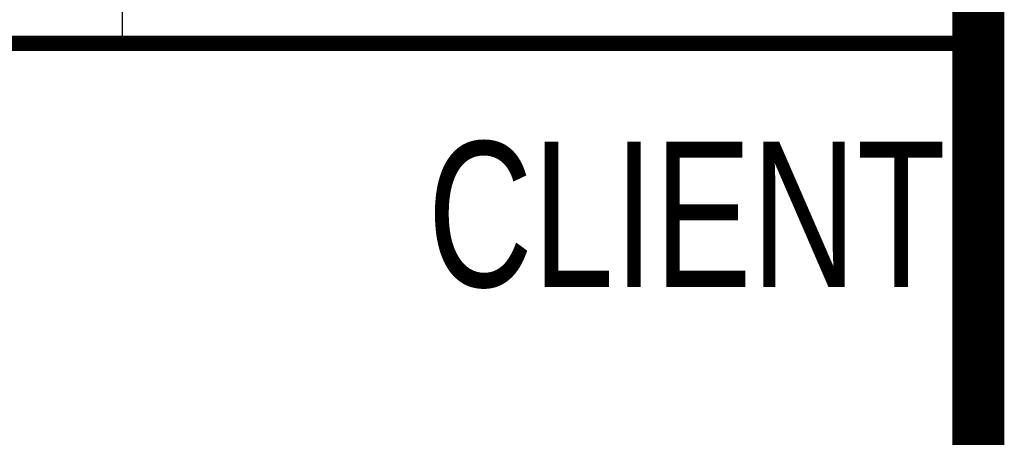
# Model space of a CAD drawing. Extents: x 427948 to 764348, y 274849 to 601549.
# Tile 74 of 212: x 761500 to 763398, y 344090 to 344895. Entities that reach past the tile are written whole.
import ezdxf

# ---------------------------------------------------------------- set-up
doc = ezdxf.new("R2010")
doc.units = 0
doc.header["$LTSCALE"] = 1000
doc.header["$MEASUREMENT"] = 0
doc.layers.get('0').update_dxf_attribs({"linetype": 'CONTINUOUS'})
doc.layers.add('PUB_TITLE', color=4, linetype='CONTINUOUS')
doc.layers.add('TK', color=7, linetype='CONTINUOUS')
doc.styles.add('-宋体', font='txt', dxfattribs={"width": 0.8})

# ---------------------------------------------------------------- blocks, each defined once
blk = doc.blocks.new('24')
at = {"color": 4}
blk.add_line((-1110888.9, 145318.9), (-1110888.9, 202718.9), dxfattribs=at)
at = {"layer": 'PUB_TITLE'}
for p, q in [((-1110888.9, 145318.9), (-1110888.9, 202718.9)), ((-1112538.9, 154918.9), (-1112538.9, 159718.9)), ((-1116488.9, 154918.9), (-1110888.9, 154918.9)), ((-1116488.9, 154918.9), (-1110888.9, 154918.9))]:
    blk.add_line(p, q, dxfattribs=at)
at = {"layer": 'PUB_TITLE', "linetype": 'Continuous', "const_width": 100}
blk.add_lwpolyline([(-1191488.9, 145318.9), (-1110888.9, 145318.9), (-1110888.9, 202718.9), (-1191488.9, 202718.9)], close=True, dxfattribs=at)
at = {"layer": 'PUB_TITLE', "linetype": 'Continuous', "const_width": 80}
blk.add_lwpolyline([(-1110888.9, 145318.9), (-1110888.9, 202718.9)], dxfattribs=at)
at = {"layer": 'PUB_TITLE', "const_width": 29.8}
blk.add_lwpolyline([(-1116488.9, 154918.9), (-1110888.9, 154918.9)], dxfattribs=at)
at = {"layer": 'TK', "style": '-宋体', "width": 0.75}
blk.add_text('CLIENT', height=280, dxfattribs=at).set_placement((-1111950.6, 154449.3, 0))

msp = doc.modelspace()

# ---------------------------------------------------------------- block references
msp.add_blockref('24', (1874236.9, 189930.5))

doc.saveas('drawing.dxf')
